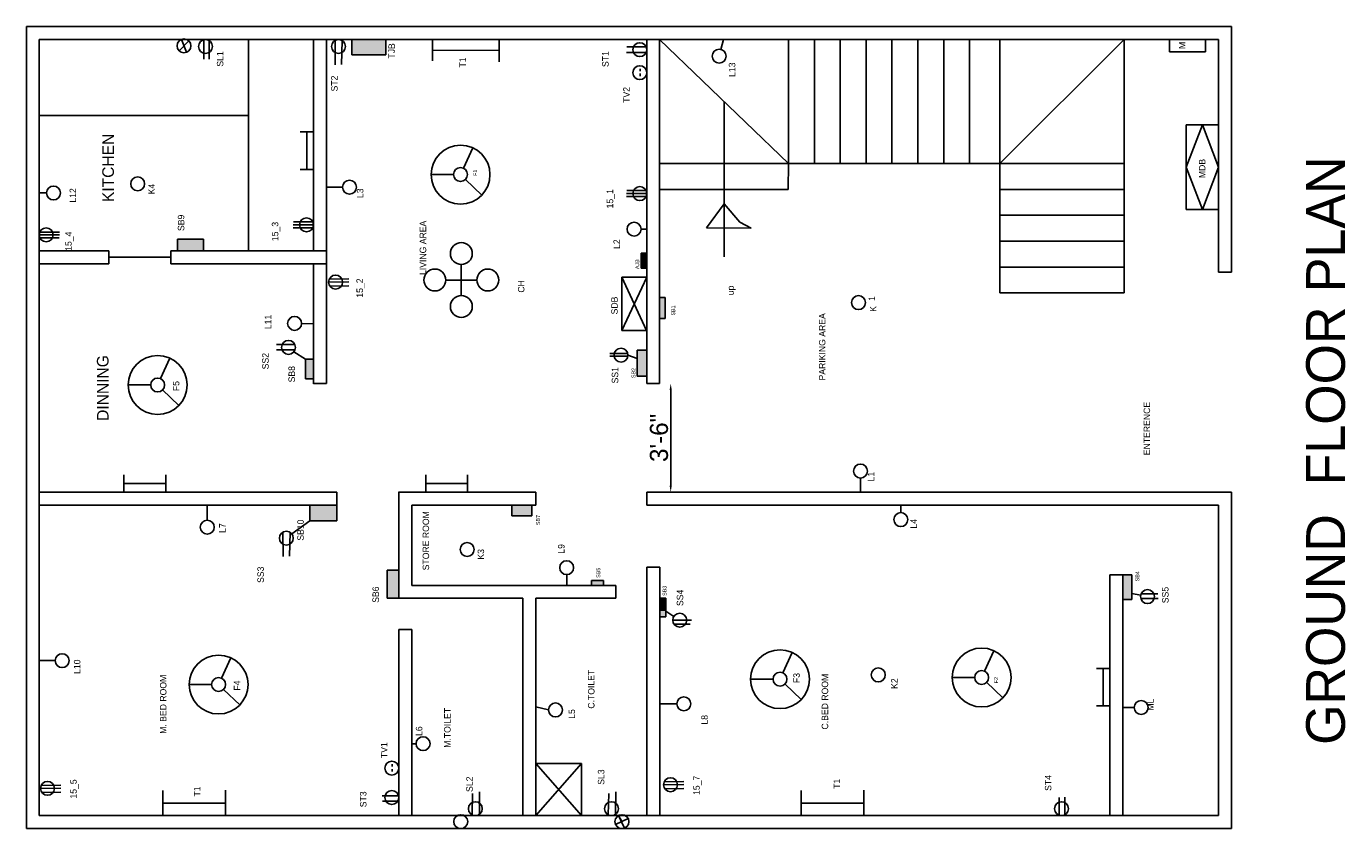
# Model space of a CAD drawing. Header units: inches. Extents: x 4084 to 7152, y -2825 to -1061.
# Tile 7 of 8: x 6233 to 6743, y -2225 to -1915. Entities that reach past the tile are written whole.
import ezdxf

# ---------------------------------------------------------------- set-up
doc = ezdxf.new("R2010")
doc.units = ezdxf.units.IN
doc.dimstyles.new('ISO-25', dxfattribs={"dimtxt": 7, "dimasz": 2.5, "dimexe": 1.25, "dimexo": 0.625, "dimgap": 1, "dimtad": 1, "dimdec": 1, "dimlunit": 3, "dimtxsty": 'Standard', "dimcen": 2.5, "dimse1": 1, "dimse2": 1, "dimadec": 0, "dimazin": 0, "dimtfac": 1, "dimtdec": 1, "dimtmove": 2, "dimatfit": 3, "dimfxl": 1, "dimarcsym": 0})

# ---------------------------------------------------------------- blocks, each defined once
blk = doc.blocks.new('*D70')
at = {"color": 0, "lineweight": -2}
blk.add_line((6482.05, -2093), (6482.05, -2056.02), dxfattribs=at)
at = {"color": 0}
for points in [[(6481.63, -2056.02), (6482.47, -2056.02), (6482.05, -2053.52)], [(6481.63, -2093), (6482.47, -2093), (6482.05, -2095.5)]]:
    blk.add_solid(points, dxfattribs=at)
at = {"layer": 'Defpoints', "color": 0}
for p in [(6475.28, -2053.52), (6482.05, -2053.52), (6475.28, -2095.5)]:
    blk.add_point(p, dxfattribs=at)
at = {"color": 0, "insert": (6477.55, -2074.51), "char_height": 7, "attachment_point": 5, "rotation": 90}
blk.add_mtext('3\'-6"', dxfattribs=at)

msp = doc.modelspace()

# ---------------------------------------------------------------- hatches: boundary and pattern name
for color, points in [(5, [(6371.93, -1926.49), (6371.93, -1920.5), (6358.78, -1920.5), (6358.78, -1926.49)]), (4, [(6358.78, -1920.5), (6358.78, -1926.49), (6371.93, -1926.49), (6371.93, -1920.5)]), (3, [(6371.93, -1926.49), (6371.93, -1920.5), (6358.78, -1920.5), (6358.78, -1926.49)]), (4, [(6470.69, -2003.12), (6470.69, -2008.88), (6472.78, -2008.88), (6472.78, -2003.12)]), (2, [(6477.78, -2020.3), (6477.78, -2028.36), (6479.93, -2028.36), (6479.93, -2020.3)]), (2, [(6477.89, -2136.5), (6477.89, -2141.46), (6480.23, -2141.46), (6480.23, -2136.5)]), (2, [(6480.23, -2136.5), (6477.89, -2136.5), (6477.89, -2143.62), (6480.23, -2143.62), (6480.23, -2142.45)])]:
    msp.add_hatch(color=color).paths.add_polyline_path(points)
h = msp.add_hatch(color=2)
h.paths.add_polyline_path([(6343.89, -2044.08), (6340.82, -2044.08), (6340.82, -2051.69), (6343.89, -2051.69)])
h.paths.add_polyline_path([(6291.38, -1997.7), (6291.38, -2002.23), (6301.38, -2002.23), (6301.38, -1997.7)])
h = msp.add_hatch(color=2)
h.paths.add_polyline_path([(6472.78, -2040.64), (6469.03, -2040.64), (6469.03, -2050.71), (6472.78, -2050.71)])
h.paths.add_polyline_path([(6466.54, -2051.78), (6466.54, -2047.03), (6468.79, -2047.03), (6468.79, -2051.78)], flags=9)
h = msp.add_hatch(color=2)
h.paths.add_polyline_path([(6656.89, -2127.37), (6656.89, -2136.92), (6660.4, -2136.92), (6660.4, -2127.37)])
h.paths.add_polyline_path([(6451.43, -2129.66), (6451.43, -2131.5), (6456.11, -2131.5), (6456.11, -2129.66)])
h.paths.add_polyline_path([(6420.67, -2100.5), (6420.67, -2104.61), (6428.41, -2104.61), (6428.41, -2100.5)])
h.paths.add_polyline_path([(6372.45, -2125.62), (6372.45, -2136.5), (6376.89, -2136.5), (6376.89, -2131.5), (6376.89, -2125.62)])
h.paths.add_polyline_path([(6342.52, -2100.5), (6342.52, -2106.52), (6352.89, -2106.52), (6352.89, -2100.5)])

# ---------------------------------------------------------------- linework, layer by layer
for p, q in [((6232.89, -2225.5), (6232.89, -1915.5)), ((6232.89, -1915.5), (6698.89, -1915.5)), ((6273.89, -1915.5), (6348.89, -1915.5)), ((6698.89, -1915.5), (6698.89, -2010.5)), ((6237.89, -2220.5), (6237.89, -1920.5)), ((6237.89, -1920.5), (6693.89, -1920.5)), ((6237.89, -1920.5), (6237.89, -1968.5)), ((6237.89, -1920.5), (6273.89, -1920.5)), ((6273.89, -1920.5), (6348.89, -1920.5)), ((6292.02, -1924.97), (6295.66, -1921.01)), ((6292.82, -1920.5), (6294.85, -1925.48)), ((6301.54, -1920.65), (6301.54, -1928.1)), ((6303.59, -1921), (6303.59, -1928.1)), ((6318.81, -2002.23), (6318.82, -1920.5)), ((6343.89, -1920.5), (6343.89, -2002.23)), ((6348.89, -1920.5), (6348.89, -2002.23)), ((6352.26, -1920.91), (6352.27, -1930.31)), ((6355.05, -1921.02), (6354.81, -1930.18)), ((6358.78, -1920.5), (6358.78, -1926.49)), ((6371.93, -1926.49), (6371.93, -1920.5)), ((6389.91, -1920.5), (6389.91, -1928.81)), ((6415.73, -1920.5), (6415.73, -1929.16)), ((6472.78, -2053.52), (6472.78, -1920.5)), ((6477.78, -2053.52), (6477.78, -1920.5)), ((6527.62, -1968.5), (6477.78, -1920.5)), ((6502.44, -1920.5), (6501.47, -1924.38)), ((6527.62, -1920.5), (6527.62, -1968.5)), ((6537.62, -1920.5), (6537.62, -1968.5)), ((6547.62, -1920.5), (6547.62, -1968.5)), ((6557.62, -1920.5), (6557.62, -1968.5)), ((6567.62, -1920.5), (6567.62, -1968.5)), ((6577.62, -1920.5), (6577.62, -1968.5)), ((6587.62, -1920.5), (6587.62, -1968.5)), ((6597.62, -1920.5), (6597.62, -1968.5)), ((6609.38, -2018.5), (6609.38, -1920.5)), ((6609.38, -1968.5), (6657.38, -1920.5)), ((6657.38, -1968.5), (6657.38, -1920.5)), ((6674.89, -1920.5), (6674.89, -1925.36)), ((6688.89, -1925.36), (6688.89, -1920.5)), ((6693.89, -1920.5), (6693.89, -2010.5)), ((6358.78, -1926.49), (6371.93, -1926.49)), ((6389.91, -1924.65), (6415.73, -1924.83)), ((6472.55, -1925.59), (6465, -1925.59)), ((6472.53, -1923.35), (6465.06, -1923.35)), ((6674.89, -1925.36), (6688.89, -1925.36)), ((6470.2, -1932.82), (6470.2, -1931.89)), ((6470.2, -1934.74), (6470.2, -1933.76)), ((6502.7, -1944.5), (6502.7, -2004.5)), ((6268.89, -1949.92), (6237.89, -1949.92)), ((6273.89, -1949.98), (6268.89, -1949.98)), ((6273.89, -1949.92), (6273.89, -1949.98)), ((6273.89, -1949.98), (6318.82, -1949.98)), ((6681.42, -1986.29), (6681.42, -1953.53)), ((6681.42, -1953.53), (6693.89, -1953.53)), ((6681.42, -1969.91), (6687.66, -1953.53)), ((6687.66, -1953.53), (6693.89, -1969.91)), ((6343.89, -1956.25), (6338.78, -1956.25)), ((6341.33, -1956.25), (6341.33, -1970.78)), ((6401.9, -1970.31), (6405.5, -1962.4)), ((6557.62, -1968.5), (6477.78, -1968.5)), ((6477.78, -1968.5), (6525.78, -1968.5)), ((6477.78, -1968.5), (6525.78, -1968.5)), ((6527.54, -1978.5), (6527.62, -1968.5)), ((6609.38, -1968.5), (6557.62, -1968.5)), ((6609.38, -1968.5), (6657.38, -1968.5)), ((6657.38, -1968.5), (6657.38, -2018.5)), ((6343.89, -1970.78), (6338.78, -1970.78)), ((6398.1, -1972.76), (6389.41, -1972.76)), ((6687.66, -1986.29), (6681.42, -1969.91)), ((6693.89, -1969.91), (6687.66, -1986.29)), ((6355.16, -1977.64), (6348.89, -1977.64)), ((6402.72, -1974.63), (6408.97, -1980.67)), ((6472.53, -1978.96), (6465.06, -1978.96)), ((6477.78, -1978.5), (6525.78, -1978.5)), ((6525.78, -1978.5), (6527.54, -1978.5)), ((6609.38, -1978.5), (6657.38, -1978.5)), ((6240.66, -1979.87), (6237.89, -1979.87)), ((6472.78, -1980.11), (6464.94, -1980.11)), ((6472.55, -1981.2), (6465, -1981.2)), ((6502.7, -1984.01), (6495.92, -1993.32)), ((6495.92, -1993.32), (6502.7, -1984.01)), ((6502.7, -1984.01), (6508.81, -1991.17)), ((6609.38, -1988.5), (6657.38, -1988.5)), ((6693.89, -1986.29), (6681.42, -1986.29)), ((6343.89, -1992.2), (6336.03, -1992.2)), ((6343.66, -1993.29), (6336.11, -1993.29)), ((6343.63, -1991.05), (6336.17, -1991.05)), ((6470.58, -1993.82), (6472.78, -1993.82)), ((6495.92, -1993.32), (6513.18, -1993.5)), ((6513.18, -1993.5), (6508.81, -1991.17)), ((6237.86, -1996.05), (6245.7, -1996.05)), ((6238.09, -1994.96), (6245.64, -1994.96)), ((6238.12, -1997.2), (6245.58, -1997.2)), ((6291.38, -2002.23), (6291.38, -1997.7)), ((6291.38, -1997.7), (6301.38, -1997.7)), ((6301.38, -1997.7), (6301.38, -2002.23)), ((6609.38, -1998.5), (6657.38, -1998.5)), ((6264.74, -2002.23), (6237.89, -2002.23)), ((6264.74, -2004.73), (6264.74, -2002.23)), ((6288.74, -2004.73), (6264.74, -2004.73)), ((6264.74, -2004.73), (6264.74, -2004.73)), ((6264.74, -2004.73), (6264.74, -2007.23)), ((6348.89, -2002.23), (6288.74, -2002.23)), ((6288.74, -2002.23), (6288.74, -2007.23)), ((6348.89, -2002.23), (6348.89, -2002.23)), ((6348.89, -2007.23), (6348.89, -2002.23)), ((6470.69, -2008.88), (6470.69, -2003.12)), ((6470.69, -2003.12), (6472.78, -2003.12)), ((6264.74, -2007.23), (6237.89, -2007.23)), ((6348.89, -2007.23), (6288.74, -2007.23)), ((6343.89, -2007.23), (6343.89, -2053.64)), ((6348.89, -2007.23), (6348.89, -2053.52)), ((6401.09, -2013.51), (6401.09, -2007.51)), ((6472.78, -2008.88), (6470.69, -2008.88)), ((6609.38, -2008.5), (6657.38, -2008.5)), ((6349.78, -2014.3), (6357.65, -2014.19)), ((6350.02, -2013.18), (6357.65, -2013.09)), ((6407.09, -2013.51), (6395.09, -2013.51)), ((6401.09, -2013.51), (6401.09, -2019.51)), ((6463.16, -2031.93), (6463.16, -2012.46)), ((6465, -2012.46), (6463.16, -2012.46)), ((6463.16, -2033.05), (6472.78, -2012.46)), ((6472.64, -2033.05), (6463.16, -2012.46)), ((6465, -2012.46), (6472.78, -2012.46)), ((6693.89, -2010.5), (6698.89, -2010.5)), ((6350.31, -2015.9), (6357.59, -2015.81)), ((6609.38, -2018.5), (6657.38, -2018.5)), ((6479.93, -2020.3), (6477.78, -2020.3)), ((6479.93, -2028.36), (6479.93, -2020.3)), ((6343.89, -2030.43), (6339.31, -2030.26)), ((6477.78, -2028.36), (6479.93, -2028.36)), ((6464.85, -2033.05), (6463.12, -2033.05)), ((6463.16, -2031.93), (6463.16, -2033.05)), ((6472.64, -2033.05), (6464.85, -2033.05)), ((6336.69, -2038.36), (6329.64, -2038.36)), ((6336.8, -2040.46), (6329.64, -2040.46)), ((6284.76, -2051.62), (6288.36, -2043.72)), ((6336.29, -2041.32), (6340.82, -2044.08)), ((6340.82, -2051.69), (6340.82, -2044.08)), ((6340.82, -2044.08), (6343.89, -2044.08)), ((6465.44, -2041.84), (6458.46, -2041.84)), ((6458.72, -2042.98), (6458.51, -2042.98)), ((6465.49, -2042.98), (6458.72, -2042.98)), ((6469.03, -2043.84), (6465.53, -2042.54)), ((6469.03, -2050.71), (6469.03, -2040.64)), ((6469.03, -2040.64), (6472.78, -2040.64)), ((6472.78, -2050.71), (6469.03, -2050.71)), ((6280.96, -2054.07), (6272.27, -2054.07)), ((6285.58, -2055.94), (6291.83, -2061.98)), ((6343.89, -2051.69), (6340.82, -2051.69)), ((6348.89, -2053.52), (6343.89, -2053.52)), ((6472.78, -2053.52), (6477.78, -2053.52)), ((6270.55, -2095.5), (6270.55, -2088.76)), ((6286.79, -2095.5), (6286.79, -2088.76)), ((6387.31, -2095.5), (6387.31, -2088.76)), ((6403.54, -2095.5), (6403.54, -2088.76)), ((6555.42, -2090.02), (6555.42, -2095.5)), ((6352.93, -2095.5), (6237.89, -2095.5)), ((6270.55, -2092.13), (6286.79, -2092.13)), ((6352.89, -2100.5), (6352.89, -2095.5)), ((6352.89, -2095.5), (6352.93, -2095.5)), ((6376.73, -2095.5), (6376.73, -2095.5)), ((6428.41, -2095.5), (6376.73, -2095.5)), ((6376.89, -2100.5), (6376.89, -2095.5)), ((6387.31, -2092.13), (6403.54, -2092.13)), ((6429.89, -2095.5), (6428.41, -2095.5)), ((6429.89, -2100.5), (6429.89, -2095.5)), ((6477.78, -2095.5), (6472.78, -2095.5)), ((6472.78, -2095.57), (6472.78, -2095.5)), ((6472.78, -2100.5), (6472.78, -2095.57)), ((6477.78, -2095.5), (6656.89, -2095.5)), ((6656.89, -2095.5), (6698.89, -2095.5)), ((6698.89, -2100.5), (6698.89, -2095.5)), ((6237.89, -2220.5), (6237.89, -2100.5)), ((6352.89, -2100.5), (6237.89, -2100.5)), ((6302.84, -2106.35), (6302.84, -2100.5)), ((6342.52, -2106.52), (6342.52, -2100.5)), ((6352.89, -2100.5), (6352.89, -2100.5)), ((6352.89, -2100.5), (6352.89, -2106.52)), ((6376.89, -2131.5), (6376.89, -2100.5)), ((6381.89, -2131.5), (6381.89, -2100.5)), ((6428.41, -2100.5), (6381.89, -2100.5)), ((6420.67, -2104.61), (6420.67, -2100.5)), ((6428.41, -2100.5), (6429.89, -2100.5)), ((6428.41, -2100.5), (6428.41, -2104.61)), ((6472.78, -2100.5), (6477.78, -2100.5)), ((6477.78, -2100.5), (6656.89, -2100.5)), ((6571.02, -2103.4), (6571.02, -2100.5)), ((6656.89, -2100.5), (6693.89, -2100.5)), ((6693.89, -2100.5), (6693.89, -2220.5)), ((6698.89, -2100.5), (6698.89, -2225.5)), ((6342.52, -2106.52), (6335.59, -2111.65)), ((6352.89, -2106.52), (6342.52, -2106.52)), ((6428.41, -2104.61), (6420.67, -2104.61)), ((6332.12, -2110.9), (6332.14, -2120.31)), ((6334.92, -2111.02), (6334.67, -2120.17)), ((6372.45, -2136.5), (6372.45, -2125.62)), ((6372.45, -2125.62), (6376.89, -2125.62)), ((6441.84, -2127.36), (6441.84, -2131.5)), ((6472.78, -2124.5), (6472.78, -2124.5)), ((6475.28, -2124.5), (6472.78, -2124.5)), ((6472.78, -2124.5), (6472.78, -2131.5)), ((6475.28, -2124.5), (6477.89, -2124.5)), ((6477.89, -2124.5), (6477.89, -2132.08)), ((6376.89, -2136.5), (6376.89, -2131.5)), ((6381.89, -2131.5), (6413.44, -2131.5)), ((6424.89, -2131.5), (6413.44, -2131.5)), ((6424.54, -2131.5), (6458.64, -2131.5)), ((6456.11, -2129.66), (6451.43, -2129.66)), ((6451.43, -2129.66), (6451.43, -2131.5)), ((6456.11, -2131.5), (6456.11, -2129.66)), ((6458.64, -2131.5), (6460.78, -2131.5)), ((6460.78, -2136.5), (6460.78, -2131.5)), ((6472.78, -2136.5), (6472.78, -2131.5)), ((6477.89, -2136.5), (6477.89, -2131.5)), ((6651.89, -2220.5), (6651.89, -2127.37)), ((6656.89, -2127.37), (6651.89, -2127.37)), ((6656.89, -2220.5), (6656.89, -2127.37)), ((6656.89, -2127.37), (6660.4, -2127.37)), ((6660.4, -2127.37), (6660.4, -2136.92)), ((6376.89, -2136.5), (6372.45, -2136.5)), ((6381.89, -2136.5), (6376.89, -2136.5)), ((6381.89, -2136.5), (6413.44, -2136.5)), ((6424.89, -2136.5), (6413.44, -2136.5)), ((6424.89, -2136.5), (6424.89, -2220.5)), ((6429.89, -2136.5), (6429.89, -2136.5)), ((6429.89, -2136.5), (6429.89, -2220.5)), ((6429.89, -2136.5), (6458.64, -2136.5)), ((6458.64, -2136.5), (6460.78, -2136.5)), ((6472.78, -2137.01), (6472.78, -2136.5)), ((6472.78, -2137.01), (6472.78, -2220.5)), ((6477.89, -2136.5), (6477.89, -2136.5)), ((6477.89, -2136.5), (6477.89, -2220.5)), ((6477.89, -2136.5), (6477.89, -2143.98)), ((6480.23, -2136.5), (6477.89, -2136.5)), ((6480.23, -2136.5), (6480.23, -2142.45)), ((6660.4, -2136.92), (6656.89, -2136.92)), ((6660.4, -2134.68), (6663.79, -2135.34)), ((6663.83, -2136.54), (6670.51, -2136.54)), ((6663.95, -2134.82), (6670.44, -2134.82)), ((6480.23, -2141.46), (6483.3, -2143.48)), ((6480.23, -2142.45), (6480.23, -2143.62)), ((6480.23, -2143.62), (6477.89, -2143.62)), ((6477.89, -2143.98), (6477.89, -2143.98)), ((6482.85, -2144.97), (6490.09, -2144.97)), ((6483.36, -2146.55), (6489.58, -2146.55)), ((6376.89, -2220.5), (6376.89, -2148.5)), ((6381.89, -2148.5), (6376.89, -2148.5)), ((6381.89, -2220.5), (6381.89, -2148.5)), ((6381.89, -2148.5), (6381.89, -2148.5)), ((6381.89, -2148.5), (6381.89, -2148.5)), ((6525.44, -2165.31), (6529.04, -2157.4)), ((6603.42, -2164.66), (6607.01, -2156.75)), ((6244.03, -2160.59), (6237.76, -2160.59)), ((6308.34, -2167.37), (6311.94, -2159.47)), ((6521.64, -2167.76), (6512.95, -2167.76)), ((6599.61, -2167.11), (6590.92, -2167.11)), ((6651.89, -2163.58), (6646.78, -2163.58)), ((6649.33, -2163.58), (6649.33, -2178.11)), ((6304.53, -2169.82), (6295.85, -2169.82)), ((6309.16, -2171.69), (6315.41, -2177.73)), ((6526.26, -2169.63), (6532.51, -2175.67)), ((6604.24, -2168.97), (6610.48, -2175.01)), ((6484.42, -2177.26), (6478.15, -2177.26)), ((6651.89, -2178.11), (6646.78, -2178.11)), ((6434.8, -2179.65), (6429.89, -2178.5)), ((6661.27, -2178.71), (6656.89, -2178.71)), ((6383.6, -2192.69), (6381.89, -2192.69)), ((6374.31, -2201.55), (6374.31, -2200.63)), ((6374.31, -2203.48), (6374.31, -2202.49)), ((6429.89, -2200.32), (6447.5, -2200.32)), ((6429.89, -2200.32), (6447.5, -2220.5)), ((6429.89, -2220.5), (6447.5, -2200.32)), ((6447.5, -2200.32), (6447.5, -2220.5)), ((6238.58, -2208.82), (6246.21, -2208.73)), ((6479.28, -2208.54), (6487.15, -2208.42)), ((6479.52, -2207.41), (6487.15, -2207.33)), ((6238.34, -2209.94), (6246.21, -2209.83)), ((6238.87, -2211.54), (6246.15, -2211.45)), ((6285.65, -2220.5), (6285.65, -2210.8)), ((6309.89, -2220.5), (6309.89, -2210.6)), ((6376.81, -2212.84), (6370.49, -2212.84)), ((6405.3, -2220.21), (6405.46, -2211.94)), ((6408.1, -2219.98), (6408.16, -2211.27)), ((6457.92, -2220.21), (6458.08, -2211.94)), ((6460.72, -2219.98), (6460.78, -2211.27)), ((6479.81, -2210.13), (6487.09, -2210.04)), ((6532.54, -2220.5), (6532.54, -2210.8)), ((6556.79, -2220.5), (6556.79, -2210.6)), ((6632.32, -2220.35), (6632.32, -2213.48)), ((6634.41, -2220.21), (6634.41, -2213.39)), ((6285.65, -2215.65), (6309.89, -2215.65)), ((6376.52, -2214.86), (6370.56, -2214.86)), ((6532.54, -2215.65), (6556.79, -2215.65)), ((6693.89, -2220.5), (6237.89, -2220.5)), ((6237.89, -2220.5), (6381.89, -2220.5)), ((6465.63, -2221.65), (6460.77, -2223.97)), ((6463.2, -2222.81), (6461.82, -2220.5)), ((6461.82, -2220.5), (6462.98, -2222.91)), ((6462.98, -2222.91), (6464.13, -2225.33)), ((6477.89, -2220.5), (6477.89, -2220.5)), ((6693.89, -2220.5), (6656.89, -2220.5)), ((6698.89, -2225.5), (6232.89, -2225.5))]:
    msp.add_line(p, q)
for centre, radius in [((6293.84, -1922.99), 2.69), ((6302.15, -1923.27), 2.69), ((6353.56, -1923.26), 2.69), ((6470.09, -1924.5), 2.69), ((6500.81, -1926.99), 2.69), ((6470.09, -1933.39), 2.69), ((6400.79, -1972.76), 11.38), ((6275.94, -1976.32), 2.69), ((6400.79, -1972.76), 2.69), ((6243.35, -1979.87), 2.69), ((6357.85, -1977.64), 2.69), ((6470.09, -1980.11), 2.69), ((6341.2, -1992.2), 2.69), ((6240.55, -1996.05), 2.69), ((6467.89, -1993.82), 2.69), ((6401.09, -2003.28), 4.23), ((6390.86, -2013.51), 4.23), ((6411.32, -2013.51), 4.23), ((6352.47, -2014.3), 2.69), ((6401.09, -2023.74), 4.23), ((6554.66, -2022.24), 2.69), ((6336.62, -2030.26), 2.69), ((6334.27, -2039.54), 2.69), ((6462.84, -2042.54), 2.69), ((6283.65, -2054.07), 11.38), ((6283.65, -2054.07), 2.69), ((6555.42, -2087.33), 2.69), ((6302.84, -2109.04), 2.69), ((6571.02, -2106.09), 2.69), ((6333.43, -2113.25), 2.69), ((6403.32, -2117.62), 2.69), ((6441.84, -2124.67), 2.69), ((6666.43, -2135.85), 2.69), ((6485.54, -2144.97), 2.69), ((6246.72, -2160.59), 2.69), ((6524.33, -2167.76), 11.38), ((6602.3, -2167.11), 11.38), ((6307.22, -2169.82), 11.38), ((6307.22, -2169.82), 2.69), ((6524.33, -2167.76), 2.69), ((6562.32, -2166.11), 2.69), ((6602.3, -2167.11), 2.69), ((6437.49, -2179.65), 2.69), ((6487.11, -2177.26), 2.69), ((6663.96, -2178.71), 2.69), ((6386.29, -2192.69), 2.69), ((6374.2, -2202.12), 2.69), ((6241.03, -2209.94), 2.69), ((6481.97, -2208.54), 2.69), ((6374.2, -2213.5), 2.69), ((6406.51, -2217.81), 2.69), ((6459.13, -2217.81), 2.69), ((6633.19, -2217.81), 2.69), ((6400.86, -2222.81), 2.69), ((6463.2, -2222.81), 2.69)]:
    msp.add_circle(centre, radius)

# ---------------------------------------------------------------- texts
at = {"attachment_point": 1, "rotation": 90}
for s, insert, char_height, width in [('TJB', (6372.9, -1927.96), 2.5, 5.9963), ('M', (6678.57, -1924.21), 2.5, 3.7128), ('SL1', (6306.56, -1931.05), 2.5, 10.5494), ('T1', (6400.35, -1931.39), 2.5, 13.14), ('ST1', (6455.54, -1931.2), 2.5, 10.7058), ('L13', (6504.54, -1935.03), 2.5, 8.629), ('ST2', (6350.75, -1940.64), 2.5, 9.1789), ('TV2', (6463.7, -1945.03), 2.5, 9.8956), ('KITCHEN\\P', (6262.25, -1983.38), 4.5, 29.925), ('MDB', (6686.33, -1974.13), 2.5, 21.5267), ('F1', (6405.69, -1973.27), 1.5, 5.9834), ('L12', (6249.59, -1983.6), 2.5, 16.455), ('K4', (6280, -1980.39), 2.5, 15.9171), ('  L3', (6360.69, -1983.71), 2.5, 16.2472), ('15_1', (6457.32, -1985.83), 2.5, 17.2071), ('GROUND  FLOOR PLAN', (6727.79, -2193.14), 15, 328.2381), ('SB9', (6291.46, -1994.57), 2.5, 10.6301), ('15_3', (6327.81, -1998.48), 2.5, 18.422), ('LIVING AREA', (6385, -2011.57), 2.5, 46.5182), ('15_4', (6247.89, -2002.23), 2.5, 13.8678), ('\\P   L2', (6455.77, -2004.3), 2.5, 18.7865), (' AJB', (6468.37, -2009.87), 1.5, 6.7481), ('15_2', (6360.54, -2020.33), 2.5, 24.9424), ('CH', (6422.99, -2018.38), 2.5, 15.1464), ('up', (6503.96, -2019.39), 2.5, 33.0785), ('1', (6558.61, -2021.61), 2.5, 4.1503), ('SDB', (6459.04, -2026.79), 2.5, 19.2602), ('SB1', (6482.29, -2027.23), 1.5, 6.5782), ('  \\P\\P K', (6550.76, -2026.71), 2.5, 13.2078), ('L11', (6325.09, -2032.5), 2.5, 14.601), ('PARIKING AREA', (6539.38, -2052.33), 2.5, 53.6607), ('DINNING\\P', (6260.17, -2067.95), 4.5, 28.35), ('SS2', (6324.08, -2048.01), 2.5, 11.2234), ('SB8', (6334.25, -2053.06), 2.5, 13.499), ('SS1', (6459.26, -2053.47), 2.5, 7.7927), ('SB2', (6466.91, -2051.4), 1.5, 6.5782), ('F5', (6289.53, -2056.44), 2.5, 7.2823), ('ENTERENCE', (6664.94, -2081.21), 2.5, 107.0684), ('L1', (6558.28, -2091.33), 2.5, 18.0886), ('SB10', (6337.66, -2114.24), 2.5, 13.7392), ('STORE ROOM', (6386.13, -2125.69), 2.5, 23.9052), ('SB7', (6430, -2108.2), 1.5, 6.5782), ('L4', (6574.78, -2109.57), 2.5, 6.9645), ('L7', (6307.44, -2111.22), 2.5, 8.5772), ('L9', (6438.5, -2119.27), 2.5, 10.9075), ('K3', (6407.4, -2121.56), 2.5, 12.8115), ('     SS3', (6322.23, -2135.21), 2.5, 26.6113), ('SB5', (6453.31, -2128.59), 1.5, 6.5782), ('SB4', (6661.76, -2129.94), 1.5, 6.5782), ('SB6', (6366.73, -2138.25), 2.5, 15.8648), ('SB3', (6478.93, -2135.58), 1.5, 6.5782), ('SS4', (6484.4, -2139.5), 2.5, 12.1136), ('SS5', (6672.07, -2138.41), 2.5, 10.2236), ('L10', (6251.26, -2165.72), 2.5, 16.1471), ('M. BED ROOM', (6284.56, -2188.88), 2.5, 70.1144), ('C.TOILET', (6450.08, -2179.16), 2.5, 55.7135), ('F3', (6529.48, -2169.27), 2.5, 8.0022), ('C.BED ROOM', (6540.45, -2187.21), 2.5, 21.9114), ('K2', (6567.31, -2171.51), 2.5, 26.2306), ('F2', (6607.16, -2169.34), 1.5, 6.4426), ('F4', (6313.11, -2172.19), 2.5, 7.2823), ('ML', (6666.37, -2179.91), 2.5, 9.5421), ('M.TOILET', (6394.44, -2194.28), 2.5, 41.1248), ('\\P\\P L5', (6434.21, -2184.01), 2.5, 10.7638), ('    L8', (6493.88, -2189.03), 2.5, 29.9685), ('L6', (6383.49, -2189.7), 2.5, 8.8835), ('TV1', (6369.97, -2198.25), 2.5, 10.0014), ('SL3', (6453.89, -2208.58), 2.5, 7.975), ('15_5', (6249.83, -2213.91), 2.5, 19.1005), ('\\PSL2', (6398.83, -2211.34), 2.5, 16.3647), ('15_7', (6490.77, -2212.51), 2.5, 19.1005), ('T1', (6545.05, -2210.14), 2.5, 13.14), ('ST4', (6626.76, -2210.92), 2.5, 19.7686), ('T1', (6297.65, -2213.1), 2.5, 13.14), ('ST3', (6361.9, -2217.26), 2.5, 12.2298)]:
    msp.add_mtext(s, dxfattribs=dict(at, insert=insert, char_height=char_height, width=width))

# ---------------------------------------------------------------- dimensions: what is measured, and where the dimension line sits
dim = msp.add_linear_dim(base=(6482.05, -2053.52), p1=(6475.28, -2095.5), p2=(6475.28, -2053.52), angle=90, dimstyle='ISO-25')
dim.commit()
dim.dimension.update_dxf_attribs({"geometry": '*D70', "text_midpoint": (6477.55, -2074.51)})

doc.saveas('drawing.dxf')
